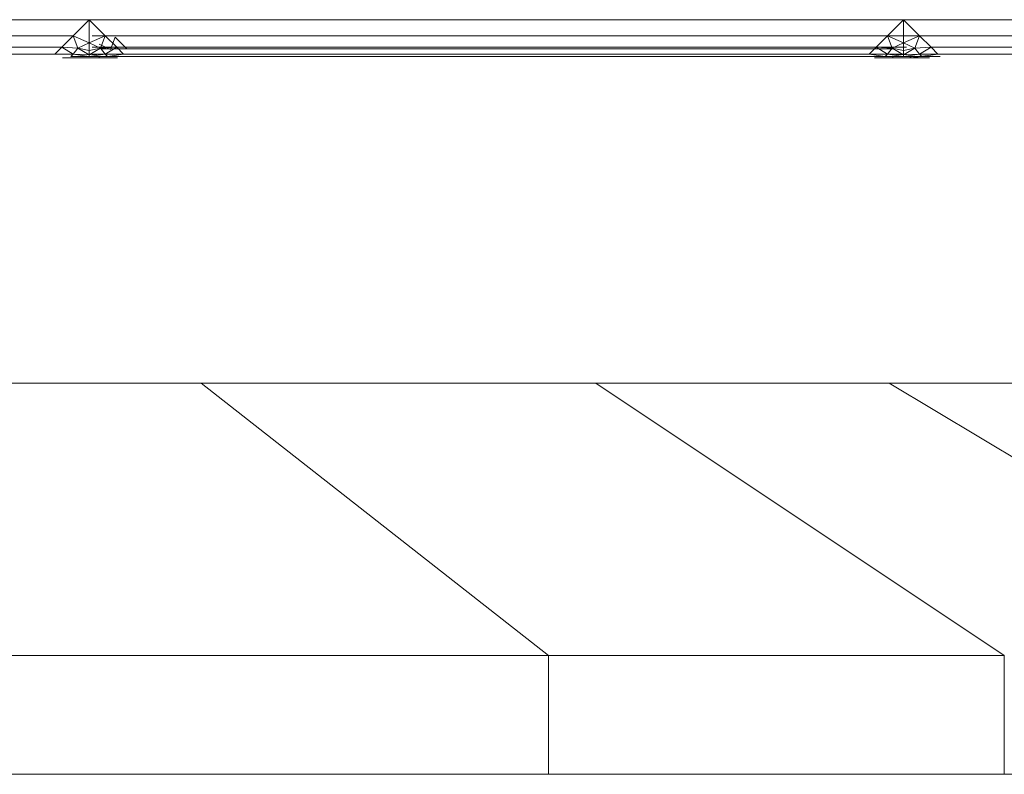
# Model space of a CAD drawing. Header units: millimetres. Extents: x 1 to 3476, y -521 to 159.
# Tile 11 of 130: x 200 to 216, y 133 to 145. Entities that reach past the tile are written whole.
import ezdxf

# ---------------------------------------------------------------- set-up
doc = ezdxf.new("R2010")
doc.units = ezdxf.units.MM
doc.layers.add('VG491211CA_dwg', color=8, linetype='Continuous', lineweight=9)

# ---------------------------------------------------------------- blocks, each defined once
blk = doc.blocks.new('VG491211CA_dwg-300031-Południe')
at = {"color": 18, "lineweight": 9}
for p, q in [((201.366, 144.926), (130.878, 144.926)), ((201.366, 144.926), (201.103, 144.664)), ((201.366, 144.926), (201.628, 144.664)), ((201.628, 144.664), (201.366, 144.926)), ((201.366, 144.926), (201.366, 144.55)), ((214.692, 144.926), (201.366, 144.926)), ((214.43, 144.664), (214.692, 144.926)), ((214.692, 144.926), (214.43, 144.664)), ((214.955, 144.664), (214.692, 144.926)), ((214.692, 144.926), (214.692, 144.55)), ((291.966, 144.926), (214.692, 144.926)), ((201.103, 144.664), (131.141, 144.664)), ((201.103, 144.664), (200.916, 144.476)), ((201.103, 144.664), (201.366, 144.55)), ((201.366, 144.55), (201.103, 144.664)), ((201.103, 144.664), (201.18, 144.462)), ((201.18, 144.462), (201.366, 144.55)), ((201.366, 144.55), (201.18, 144.462)), ((201.366, 144.55), (201.628, 144.664)), ((201.628, 144.664), (201.366, 144.55)), ((201.366, 144.55), (201.366, 144.424)), ((201.366, 144.55), (201.551, 144.462)), ((201.551, 144.462), (201.366, 144.55)), ((201.366, 144.55), (201.366, 144.424)), ((214.955, 144.664), (201.412, 144.664)), ((201.628, 144.664), (201.551, 144.462)), ((201.628, 144.664), (201.551, 144.462)), ((201.628, 144.664), (201.816, 144.476)), ((201.816, 144.476), (201.628, 144.664)), ((201.628, 144.664), (214.43, 144.664)), ((214.43, 144.664), (201.628, 144.664)), ((201.791, 144.638), (201.715, 144.436)), ((201.791, 144.638), (201.715, 144.436)), ((201.979, 144.45), (201.791, 144.638)), ((201.791, 144.638), (201.979, 144.45)), ((214.242, 144.476), (214.43, 144.664)), ((214.43, 144.664), (214.242, 144.476)), ((214.43, 144.664), (214.507, 144.462)), ((214.43, 144.664), (214.692, 144.55)), ((214.692, 144.55), (214.43, 144.664)), ((214.43, 144.664), (214.507, 144.462)), ((214.507, 144.462), (214.692, 144.55)), ((214.692, 144.55), (214.507, 144.462)), ((214.692, 144.55), (214.955, 144.664)), ((214.955, 144.664), (214.692, 144.55)), ((214.692, 144.55), (214.692, 144.424)), ((214.692, 144.55), (214.878, 144.462)), ((214.878, 144.462), (214.692, 144.55)), ((214.692, 144.55), (214.692, 144.424)), ((214.955, 144.664), (214.878, 144.462)), ((215.142, 144.476), (214.955, 144.664)), ((291.441, 144.664), (214.955, 144.664)), ((200.916, 144.476), (131.328, 144.476)), ((200.803, 144.364), (200.916, 144.476)), ((200.916, 144.476), (201.18, 144.462)), ((200.916, 144.476), (201.104, 144.363)), ((201.104, 144.363), (200.916, 144.476)), ((201.18, 144.462), (201.104, 144.363)), ((201.104, 144.363), (201.18, 144.462)), ((201.366, 144.424), (201.18, 144.462)), ((201.18, 144.462), (201.366, 144.424)), ((201.18, 144.462), (201.366, 144.351)), ((201.366, 144.351), (201.18, 144.462)), ((201.551, 144.462), (201.366, 144.424)), ((201.366, 144.424), (201.551, 144.462)), ((201.366, 144.351), (201.551, 144.462)), ((201.551, 144.462), (201.366, 144.351)), ((201.366, 144.424), (201.366, 144.351)), ((201.366, 144.351), (201.366, 144.424)), ((214.742, 144.476), (201.413, 144.476)), ((214.742, 144.476), (201.413, 144.476)), ((201.715, 144.436), (201.529, 144.524)), ((201.529, 144.524), (201.715, 144.436)), ((201.816, 144.476), (201.551, 144.462)), ((201.551, 144.462), (201.816, 144.476)), ((201.627, 144.363), (201.551, 144.462)), ((201.551, 144.462), (201.627, 144.363)), ((214.515, 144.45), (201.56, 144.45)), ((201.56, 144.45), (214.515, 144.45)), ((201.627, 144.363), (201.816, 144.476)), ((201.816, 144.476), (201.627, 144.363)), ((214.242, 144.476), (201.816, 144.476)), ((201.816, 144.476), (201.928, 144.364)), ((201.928, 144.364), (201.816, 144.476)), ((201.816, 144.476), (214.242, 144.476)), ((201.979, 144.45), (214.067, 144.45)), ((214.067, 144.45), (201.979, 144.45)), ((214.13, 144.364), (214.242, 144.476)), ((214.242, 144.476), (214.13, 144.364)), ((214.507, 144.462), (214.242, 144.476)), ((214.242, 144.476), (214.507, 144.462)), ((214.242, 144.476), (214.431, 144.363)), ((214.431, 144.363), (214.242, 144.476)), ((214.507, 144.462), (214.431, 144.363)), ((214.431, 144.363), (214.507, 144.462)), ((214.692, 144.424), (214.507, 144.462)), ((214.507, 144.462), (214.692, 144.424)), ((214.507, 144.462), (214.692, 144.351)), ((214.692, 144.351), (214.507, 144.462)), ((214.878, 144.462), (214.692, 144.424)), ((214.692, 144.424), (214.878, 144.462)), ((214.692, 144.351), (214.878, 144.462)), ((214.878, 144.462), (214.692, 144.351)), ((214.692, 144.424), (214.692, 144.351)), ((214.692, 144.351), (214.692, 144.424)), ((214.878, 144.462), (215.142, 144.476)), ((214.954, 144.363), (214.878, 144.462)), ((214.878, 144.462), (214.954, 144.363)), ((214.954, 144.363), (215.142, 144.476)), ((215.142, 144.476), (214.954, 144.363)), ((291.066, 144.476), (215.142, 144.476)), ((215.142, 144.476), (215.255, 144.364)), ((131.441, 144.364), (200.803, 144.364)), ((200.803, 144.364), (201.104, 144.363)), ((200.929, 144.3), (201.229, 144.3)), ((201.104, 144.363), (201.066, 144.326)), ((201.066, 144.326), (201.104, 144.363)), ((201.066, 144.326), (201.366, 144.326)), ((201.366, 144.326), (201.066, 144.326)), ((201.104, 144.363), (201.366, 144.351)), ((201.104, 144.363), (201.366, 144.326)), ((201.366, 144.351), (201.104, 144.363)), ((201.366, 144.326), (201.104, 144.363)), ((201.529, 144.3), (201.229, 144.3)), ((201.229, 144.3), (201.529, 144.3)), ((201.366, 144.351), (201.627, 144.363)), ((201.366, 144.326), (201.627, 144.363)), ((201.627, 144.363), (201.366, 144.351)), ((201.627, 144.363), (201.366, 144.326)), ((201.366, 144.351), (201.366, 144.326)), ((201.366, 144.326), (201.366, 144.351)), ((201.366, 144.326), (201.666, 144.326)), ((201.666, 144.326), (201.366, 144.326)), ((201.412, 144.364), (214.741, 144.364)), ((201.412, 144.326), (214.74, 144.326)), ((201.529, 144.325), (201.529, 144.3)), ((201.529, 144.3), (201.529, 144.325)), ((201.829, 144.3), (201.529, 144.3)), ((201.529, 144.3), (201.829, 144.3)), ((201.627, 144.363), (201.928, 144.364)), ((201.928, 144.364), (201.627, 144.363)), ((201.666, 144.326), (201.627, 144.363)), ((201.627, 144.363), (201.666, 144.326)), ((201.666, 144.326), (201.928, 144.364)), ((201.666, 144.326), (201.928, 144.364)), ((201.666, 144.326), (214.392, 144.326)), ((214.392, 144.326), (201.666, 144.326)), ((201.928, 144.364), (214.13, 144.364)), ((214.13, 144.364), (201.928, 144.364)), ((214.392, 144.326), (214.13, 144.364)), ((214.13, 144.364), (214.431, 144.363)), ((214.431, 144.363), (214.13, 144.364)), ((214.392, 144.326), (214.13, 144.364)), ((214.517, 144.3), (214.217, 144.3)), ((214.217, 144.3), (214.517, 144.3)), ((214.431, 144.363), (214.392, 144.326)), ((214.392, 144.326), (214.431, 144.363)), ((214.392, 144.326), (214.692, 144.326)), ((214.692, 144.326), (214.392, 144.326)), ((214.431, 144.363), (214.692, 144.351)), ((214.431, 144.363), (214.692, 144.326)), ((214.692, 144.351), (214.431, 144.363)), ((214.692, 144.326), (214.431, 144.363)), ((214.517, 144.325), (214.517, 144.3)), ((214.517, 144.3), (214.517, 144.325)), ((214.817, 144.3), (214.517, 144.3)), ((214.517, 144.3), (214.817, 144.3)), ((214.692, 144.351), (214.954, 144.363)), ((214.692, 144.326), (214.954, 144.363)), ((214.954, 144.363), (214.692, 144.351)), ((214.954, 144.363), (214.692, 144.326)), ((214.692, 144.351), (214.692, 144.326)), ((214.692, 144.326), (214.692, 144.351)), ((214.692, 144.326), (214.992, 144.326)), ((214.992, 144.326), (214.692, 144.326)), ((214.778, 144.337), (214.817, 144.3)), ((214.817, 144.3), (214.778, 144.337)), ((215.079, 144.338), (214.817, 144.3)), ((214.817, 144.3), (215.079, 144.338)), ((215.117, 144.3), (214.817, 144.3)), ((214.817, 144.3), (215.117, 144.3)), ((214.954, 144.363), (215.255, 144.364)), ((214.992, 144.326), (214.954, 144.363)), ((214.954, 144.363), (214.992, 144.326)), ((214.992, 144.326), (215.255, 144.364)), ((215.255, 144.364), (214.992, 144.326)), ((214.992, 144.326), (215.292, 144.326)), ((215.255, 144.364), (290.841, 144.364)), ((195.322, 138.977), (203.196, 138.977)), ((203.196, 138.977), (209.658, 138.977)), ((203.196, 138.977), (208.88, 134.525)), ((209.658, 138.977), (214.459, 138.977)), ((209.658, 138.977), (216.342, 134.525)), ((214.459, 138.977), (217.416, 138.977)), ((214.459, 138.977), (221.886, 134.525)), ((199.788, 134.525), (208.88, 134.525)), ((208.88, 134.525), (216.342, 134.525)), ((208.88, 134.525), (208.88, 132.579)), ((216.342, 134.525), (216.342, 132.579)), ((903.786, 132.579), (5.067, 132.579))]:
    blk.add_line(p, q, dxfattribs=at)

msp = doc.modelspace()

# ---------------------------------------------------------------- block references
at = {"layer": 'VG491211CA_dwg', "color": 18}
msp.add_blockref('VG491211CA_dwg-300031-Południe', (0, 0), dxfattribs=at)

doc.saveas('drawing.dxf')
